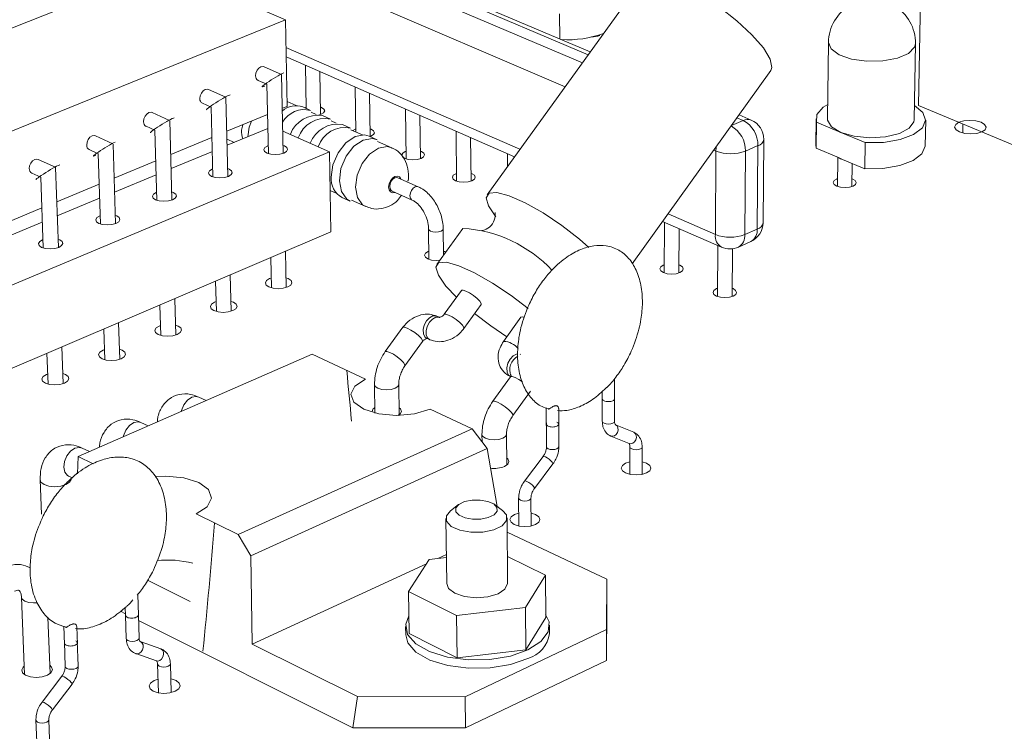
# Model space of a CAD drawing. Header units: millimetres. Extents: x 283 to 424, y 149 to 370.
# Tile 6 of 8: x 330 to 350, y 339 to 354. Entities that reach past the tile are written whole.
import ezdxf

# ---------------------------------------------------------------- set-up
doc = ezdxf.new("R2010")
doc.units = ezdxf.units.MM
doc.header["$LTSCALE"] = 2

msp = doc.modelspace()

# ---------------------------------------------------------------- linework, layer by layer
at = {"color": 8, "linetype": 'Continuous', "lineweight": 15}
for p, q in [((341.793, 352.916), (335.934, 355.403)), ((335.674, 355.299), (341.671, 352.748)), ((341.313, 352.252), (335.377, 354.795)), ((335.512, 353.07), (340.372, 350.95)), ((335.516, 352.876), (335.55, 352.856)), ((344.766, 351.446), (345.01, 351.551)), ((345.01, 351.551), (344.881, 351.606)), ((344.442, 350.912), (344.398, 350.931)), ((343.449, 349.607), (344.433, 349.178))]:
    msp.add_line(p, q, dxfattribs=at)
at = {"color": 7, "linetype": 'Continuous', "lineweight": 15}
for p, q in [((341.835, 352.975), (336.102, 355.406)), ((332.989, 354.73), (315.821, 347.914)), ((332.989, 354.73), (335.5, 353.642)), ((342.941, 354.506), (339.69, 350.004)), ((348.702, 354.552), (348.654, 351.859)), ((341.198, 353.765), (341.2, 353.244)), ((335.5, 353.642), (318.3, 346.653)), ((335.5, 353.642), (335.537, 351.843)), ((342.014, 353.308), (342.014, 353.325)), ((346.783, 353.169), (346.764, 351.585)), ((348.562, 351.562), (348.59, 353.146)), ((335.516, 352.873), (335.55, 352.856)), ((335.55, 352.856), (340.262, 350.796)), ((335.418, 352.508), (335.056, 352.667)), ((335.915, 352.697), (335.932, 351.801)), ((335.456, 350.865), (335.422, 352.502)), ((336.23, 351.673), (336.213, 352.567)), ((342.704, 348.568), (345.586, 352.589)), ((334.932, 352.383), (335.116, 352.302)), ((335.116, 352.306), (335.148, 350.859)), ((336.949, 352.245), (336.964, 351.312)), ((334.262, 352.033), (333.901, 352.193)), ((337.262, 351.217), (337.248, 352.114)), ((333.775, 351.908), (333.96, 351.826)), ((334.306, 350.383), (334.266, 352.027)), ((335.537, 351.843), (335.437, 351.802)), ((335.725, 351.859), (335.535, 351.943)), ((336.025, 351.76), (335.86, 351.833)), ((348.654, 351.859), (350.815, 350.96)), ((333.094, 351.552), (332.733, 351.714)), ((333.959, 351.83), (333.996, 350.377)), ((335.13, 351.675), (334.283, 351.324)), ((336.138, 351.677), (336.034, 351.723)), ((336.191, 351.662), (336.242, 351.678)), ((336.439, 351.577), (336.273, 351.65)), ((337.993, 351.788), (338.007, 350.752)), ((338.305, 350.755), (338.293, 351.657)), ((345.176, 351.559), (344.924, 351.665)), ((332.606, 351.428), (332.791, 351.345)), ((333.144, 349.897), (333.099, 351.546)), ((336.553, 351.493), (336.448, 351.54)), ((336.855, 351.393), (336.688, 351.467)), ((346.524, 351.587), (346.518, 351.045)), ((346.529, 350.972), (346.535, 351.515)), ((346.535, 351.515), (347.04, 351.302)), ((348.792, 351.015), (348.802, 351.558)), ((349.571, 351.292), (349.575, 351.476)), ((331.914, 351.067), (331.554, 351.23)), ((332.791, 351.349), (332.832, 349.889)), ((335.136, 351.385), (334.291, 351.033)), ((335.447, 351.33), (336.414, 350.9)), ((337.105, 351.25), (336.863, 351.357)), ((337.407, 351.15), (337.24, 351.224)), ((337.262, 351.217), (337.276, 351.222)), ((339.048, 351.327), (339.058, 350.287)), ((347.04, 351.302), (347.547, 351.089)), ((349.964, 351.311), (349.964, 351.314)), ((331.97, 349.405), (331.919, 351.06)), ((333.975, 351.196), (333.118, 350.841)), ((334.287, 351.162), (334.437, 351.094)), ((337.709, 350.983), (337.416, 351.113)), ((339.357, 350.29), (339.349, 351.195)), ((345.317, 351.026), (345.057, 350.912)), ((345.303, 349.293), (345.317, 351.026)), ((345.426, 349.424), (345.44, 351.155)), ((346.529, 350.972), (346.518, 351.045)), ((347.547, 351.089), (347.539, 350.544)), ((336.414, 350.9), (326.597, 346.774)), ((331.425, 350.943), (331.61, 350.859)), ((331.609, 350.864), (331.657, 349.397)), ((333.983, 350.905), (333.126, 350.549)), ((336.414, 350.9), (336.445, 349.232)), ((340.113, 350.861), (340.115, 350.593)), ((344.433, 349.178), (344.442, 350.912)), ((345.057, 350.912), (345.045, 349.178)), ((346.529, 350.972), (346.99, 350.777)), ((330.722, 350.576), (330.362, 350.741)), ((332.809, 350.713), (331.941, 350.353)), ((346.978, 350.782), (346.97, 350.18)), ((346.99, 350.777), (347.075, 350.741)), ((347.075, 350.741), (347.539, 350.544)), ((347.27, 350.176), (347.276, 350.655)), ((330.231, 350.453), (330.416, 350.368)), ((330.784, 348.909), (330.726, 350.57)), ((332.817, 350.421), (331.95, 350.06)), ((330.416, 350.373), (330.469, 348.899)), ((331.63, 350.224), (330.751, 349.86)), ((338.259, 350.173), (337.838, 350.36)), ((336.429, 350.091), (336.567, 350.029)), ((337.715, 350.081), (338.136, 349.894)), ((331.64, 349.931), (330.761, 349.566)), ((336.676, 349.947), (336.843, 349.872)), ((336.876, 349.89), (337.169, 349.759)), ((338.134, 349.895), (338.136, 349.894)), ((330.439, 349.731), (329.549, 349.362)), ((330.45, 349.437), (329.56, 349.067)), ((343.337, 349.451), (344.563, 348.916)), ((343.373, 349.436), (343.37, 348.38)), ((336.445, 349.232), (326.773, 345.094)), ((338.475, 349.293), (338.482, 348.662)), ((339.186, 349.306), (338.646, 348.558)), ((338.786, 348.752), (338.78, 349.297)), ((343.675, 348.38), (343.678, 349.302)), ((345.045, 349.178), (345.303, 349.293)), ((344.911, 348.917), (345.17, 349.032)), ((335.515, 348.076), (335.499, 348.827)), ((344.482, 348.951), (344.476, 347.892)), ((344.782, 347.89), (344.789, 348.883)), ((335.195, 348.697), (335.209, 348.07)), ((334.051, 348.208), (334.067, 347.577)), ((334.374, 347.584), (334.356, 348.338)), ((339.157, 348.018), (338.798, 347.52)), ((339.053, 347.874), (338.836, 348.108)), ((333.222, 347.087), (333.201, 347.844)), ((332.895, 347.713), (332.913, 347.079)), ((339.207, 347.223), (339.566, 347.722)), ((332.059, 346.585), (332.035, 347.345)), ((338.698, 347.457), (338.647, 347.48)), ((340.393, 347.458), (340.032, 346.957)), ((331.727, 347.214), (331.748, 346.576)), ((337.94, 347.249), (337.575, 346.744)), ((337.984, 346.448), (338.349, 346.953)), ((338.438, 347.021), (338.434, 347.022)), ((338.438, 347.021), (338.499, 346.992)), ((330.883, 346.078), (330.856, 346.841)), ((330.547, 346.709), (330.57, 346.068)), ((336.056, 346.688), (331.197, 344.563)), ((337.163, 346.172), (336.056, 346.688)), ((340.38, 346.689), (340.385, 346.687)), ((340.177, 346.222), (339.811, 345.711)), ((340.174, 346.224), (340.136, 346.254)), ((342.338, 345.757), (342.338, 346.18)), ((337.352, 346.061), (337.361, 345.466)), ((337.864, 345.431), (337.856, 346.068)), ((340.225, 345.413), (340.591, 345.924)), ((342.082, 345.917), (342.082, 345.757)), ((333.853, 345.725), (333.7, 345.797)), ((342.082, 345.769), (342.083, 345.296)), ((342.338, 345.296), (342.338, 345.769)), ((339.383, 345.136), (338.506, 345.545)), ((340.919, 345.574), (340.921, 345.206)), ((341.179, 345.207), (341.178, 345.564)), ((332.65, 345.198), (332.498, 345.271)), ((334.518, 342.942), (339.383, 345.136)), ((339.383, 345.136), (339.689, 344.728)), ((340.922, 345.263), (340.924, 344.765)), ((341.18, 344.767), (341.178, 345.264)), ((342.736, 345.067), (342.357, 345.224)), ((339.584, 345.024), (339.585, 344.867)), ((340.097, 344.384), (340.093, 345.027)), ((342.26, 344.988), (342.257, 344.99)), ((342.26, 344.988), (342.64, 344.832)), ((331.429, 344.664), (331.279, 344.737)), ((339.689, 344.728), (334.779, 342.501)), ((339.689, 344.728), (339.901, 343.522)), ((342.658, 344.761), (342.658, 344.192)), ((342.911, 344.192), (342.912, 344.761)), ((331.197, 344.563), (331.178, 344.201)), ((331.197, 344.563), (331.51, 344.41)), ((340.852, 344.563), (340.468, 344.053)), ((340.673, 343.899), (341.057, 344.409)), ((330.404, 344.075), (330.43, 343.362)), ((330.984, 344.161), (330.996, 344.156)), ((330.996, 344.156), (331.074, 344.118)), ((340.345, 343.695), (340.349, 343.12)), ((340.605, 343.121), (340.602, 343.697)), ((339.098, 343.563), (338.929, 343.433)), ((340.009, 343.442), (339.838, 343.569)), ((333.643, 343.37), (334.518, 342.942)), ((338.835, 343.275), (338.851, 341.92)), ((340.116, 341.931), (340.106, 343.287)), ((334.779, 342.501), (334.518, 342.942)), ((342.176, 342.01), (340.108, 342.993)), ((334.779, 342.501), (334.808, 340.662)), ((338.488, 342.422), (338.845, 342.464)), ((338.665, 342.443), (338.844, 342.525)), ((340.112, 342.485), (340.903, 342.094)), ((334.808, 340.662), (338.432, 342.335)), ((338.059, 341.759), (338.488, 342.422)), ((340.903, 342.094), (340.488, 341.427)), ((340.908, 341.217), (340.903, 342.094)), ((332.638, 341.991), (333.521, 341.552)), ((342.169, 340.965), (342.176, 342.01)), ((342.176, 342.01), (342.177, 341.426)), ((330.018, 341.635), (330.079, 340.031)), ((330.019, 341.632), (330.018, 341.635)), ((332.446, 341.263), (332.433, 341.694)), ((339.058, 341.258), (338.059, 341.759)), ((338.071, 340.881), (338.059, 341.759)), ((332.173, 341.424), (332.178, 341.255)), ((340.488, 341.427), (339.058, 341.258)), ((340.493, 340.546), (340.488, 341.427)), ((342.177, 341.426), (342.17, 340.325)), ((330.61, 340.05), (330.568, 341.225)), ((332.072, 341.346), (332.177, 341.294)), ((332.178, 341.267), (332.193, 340.779)), ((332.46, 340.787), (332.445, 341.275)), ((339.067, 340.376), (339.058, 341.258)), ((340.908, 341.217), (340.493, 340.546)), ((330.896, 341.033), (330.91, 340.654)), ((331.18, 340.663), (331.167, 341.022)), ((332.449, 341.157), (336.899, 338.925)), ((337.997, 341.029), (338, 340.854)), ((340.986, 340.881), (340.985, 341.056)), ((339.067, 340.376), (338.071, 340.881)), ((339.238, 339.57), (342.169, 340.965)), ((342.17, 340.325), (342.169, 340.965)), ((330.908, 340.713), (330.926, 340.2)), ((331.195, 340.209), (331.177, 340.722)), ((332.91, 340.565), (332.485, 340.716)), ((334.808, 340.662), (336.998, 339.571)), ((332.396, 340.465), (332.822, 340.315)), ((332.402, 340.463), (332.396, 340.465)), ((340.493, 340.546), (339.067, 340.376)), ((332.846, 340.244), (332.864, 339.65)), ((333.128, 339.657), (333.111, 340.252)), ((339.245, 338.924), (342.17, 340.325)), ((330.854, 339.994), (330.445, 339.457)), ((330.659, 339.294), (331.068, 339.831)), ((336.899, 338.925), (336.998, 339.571)), ((336.998, 339.571), (339.238, 339.57)), ((339.238, 339.57), (339.245, 338.924)), ((330.318, 339.079), (330.341, 338.478)), ((330.609, 338.487), (330.587, 339.089)), ((339.245, 338.924), (336.899, 338.925))]:
    msp.add_line(p, q, dxfattribs=at)
at = {"color": 7, "linetype": 'Continuous', "lineweight": 15, "flags": 128}
for points in [[(342.941, 354.506), (342.984, 354.544), (343.155, 354.569), (343.418, 354.511), (343.75, 354.373), (344.125, 354.168), (344.511, 353.911), (344.877, 353.624), (345.192, 353.331), (345.43, 353.057), (345.573, 352.823), (345.609, 352.648), (345.586, 352.589)], [(335.056, 352.667), (335.035, 352.673), (334.991, 352.666), (334.948, 352.637), (334.912, 352.592), (334.888, 352.536), (334.881, 352.478)], [(333.901, 352.193), (333.879, 352.199), (333.834, 352.192), (333.791, 352.163), (333.755, 352.117), (333.731, 352.061), (333.724, 352.004)], [(346.535, 351.515), (346.544, 351.676), (346.673, 351.825), (346.767, 351.884)], [(348.567, 351.861), (348.571, 351.859), (348.745, 351.715), (348.801, 351.556), (348.735, 351.398), (348.551, 351.259), (348.271, 351.154), (347.923, 351.095), (347.547, 351.089)], [(332.733, 351.714), (332.71, 351.72), (332.666, 351.713), (332.622, 351.684), (332.585, 351.638), (332.561, 351.582), (332.554, 351.524)], [(335.932, 351.825), (335.92, 351.82), (335.904, 351.813)], [(336.242, 351.678), (336.295, 351.711), (336.316, 351.749), (336.3, 351.788), (336.252, 351.82), (336.227, 351.83)], [(347.04, 351.302), (346.847, 351.42), (346.765, 351.558), (346.764, 351.585)], [(348.562, 351.562), (348.556, 351.523), (348.46, 351.388), (348.255, 351.278), (347.969, 351.209), (347.642, 351.189), (347.317, 351.222), (347.04, 351.302)], [(349.968, 351.313), (350.036, 351.358), (350.056, 351.412), (350.027, 351.465), (349.953, 351.511), (349.845, 351.541), (349.719, 351.552), (349.596, 351.541), (349.492, 351.511), (349.425, 351.465), (349.404, 351.412), (349.433, 351.358), (349.507, 351.313), (349.615, 351.282), (349.741, 351.272), (349.865, 351.282), (349.968, 351.313)], [(331.554, 351.23), (331.53, 351.237), (331.485, 351.229), (331.44, 351.2), (331.404, 351.154), (331.38, 351.097), (331.373, 351.039)], [(337.24, 351.224), (337.144, 351.248), (336.95, 351.215), (336.757, 351.086), (336.594, 350.879), (336.488, 350.628), (336.454, 350.37)], [(336.963, 351.371), (336.95, 351.366), (336.904, 351.339)], [(337.276, 351.222), (337.329, 351.255), (337.349, 351.294), (337.333, 351.333), (337.284, 351.366), (337.26, 351.375)], [(335.144, 351.026), (335.132, 351.021), (335.076, 350.986), (335.054, 350.945), (335.069, 350.905), (335.12, 350.87), (335.198, 350.847), (335.292, 350.839), (335.387, 350.847), (335.469, 350.87), (335.469, 350.87)], [(335.469, 350.87), (335.525, 350.905), (335.547, 350.945), (335.532, 350.986), (335.481, 351.021), (335.453, 351.031)], [(336.843, 349.872), (336.777, 349.913), (336.663, 350.07), (336.621, 350.295), (336.655, 350.554), (336.762, 350.805), (336.924, 351.012), (337.117, 351.141), (337.311, 351.175), (337.407, 351.15)], [(348.792, 351.015), (348.792, 351.013), (348.725, 350.855), (348.542, 350.715), (348.262, 350.61), (347.915, 350.551), (347.539, 350.544)], [(338.005, 350.912), (337.99, 350.906), (337.937, 350.873), (337.917, 350.834), (337.934, 350.794), (337.983, 350.761), (338.059, 350.739), (338.15, 350.731), (338.241, 350.739), (338.319, 350.761)], [(338.319, 350.761), (338.372, 350.794), (338.392, 350.834), (338.376, 350.873), (338.326, 350.906), (338.303, 350.915)], [(330.362, 350.741), (330.337, 350.748), (330.292, 350.74), (330.247, 350.711), (330.21, 350.664), (330.186, 350.607), (330.179, 350.549)], [(333.992, 350.545), (333.981, 350.54), (333.924, 350.505), (333.901, 350.464), (333.916, 350.423), (333.967, 350.388), (334.045, 350.365), (334.14, 350.356), (334.235, 350.365), (334.318, 350.388), (334.318, 350.388)], [(334.318, 350.388), (334.375, 350.423), (334.397, 350.464), (334.382, 350.505), (334.331, 350.54), (334.302, 350.551)], [(339.057, 350.449), (339.041, 350.442), (338.988, 350.409), (338.969, 350.369), (338.985, 350.329), (339.036, 350.296), (339.112, 350.273), (339.203, 350.265), (339.295, 350.273), (339.373, 350.296)], [(339.373, 350.296), (339.426, 350.329), (339.446, 350.369), (339.429, 350.409), (339.378, 350.442), (339.356, 350.451)], [(337.838, 350.36), (337.817, 350.365), (337.775, 350.358), (337.733, 350.33), (337.698, 350.285), (337.674, 350.23), (337.667, 350.174), (337.676, 350.125), (337.7, 350.091), (337.715, 350.081)], [(346.973, 350.342), (346.949, 350.332), (346.899, 350.299), (346.882, 350.259), (346.902, 350.219), (346.956, 350.185), (347.034, 350.163), (347.126, 350.155), (347.217, 350.163), (347.294, 350.185)], [(347.294, 350.185), (347.344, 350.219), (347.36, 350.259), (347.34, 350.299), (347.286, 350.332), (347.272, 350.338)], [(332.828, 350.059), (332.818, 350.055), (332.76, 350.02), (332.737, 349.978), (332.751, 349.936), (332.802, 349.901), (332.88, 349.877), (332.975, 349.869), (333.071, 349.877), (333.155, 349.901), (333.155, 349.901)], [(333.155, 349.901), (333.212, 349.936), (333.235, 349.978), (333.221, 350.02), (333.17, 350.055), (333.14, 350.067)], [(339.874, 349.547), (339.719, 349.773), (339.67, 349.941), (339.73, 350.037), (339.894, 350.051), (340.152, 349.984), (340.481, 349.838), (340.855, 349.627), (341.243, 349.368), (341.612, 349.082), (341.807, 348.912)], [(331.651, 349.568), (331.643, 349.565), (331.584, 349.529), (331.56, 349.487), (331.574, 349.445), (331.625, 349.409), (331.703, 349.385), (331.798, 349.377), (331.895, 349.385), (331.979, 349.409), (331.979, 349.409)], [(331.979, 349.409), (332.038, 349.445), (332.062, 349.487), (332.047, 349.529), (331.997, 349.565), (331.965, 349.577)], [(330.463, 349.072), (330.455, 349.069), (330.396, 349.033), (330.371, 348.991), (330.385, 348.948), (330.435, 348.912), (330.514, 348.888), (330.61, 348.879), (330.707, 348.888), (330.792, 348.912), (330.792, 348.912)], [(330.792, 348.912), (330.851, 348.948), (330.875, 348.991), (330.861, 349.033), (330.811, 349.069), (330.778, 349.082)], [(338.48, 348.829), (338.465, 348.823), (338.411, 348.788), (338.391, 348.747), (338.408, 348.706), (338.459, 348.671), (338.537, 348.648), (338.629, 348.64), (338.709, 348.645)], [(338.829, 348.812), (338.808, 348.823), (338.785, 348.832)], [(338.836, 348.108), (338.679, 348.332), (338.627, 348.497), (338.684, 348.589), (338.847, 348.601), (339.103, 348.53), (339.431, 348.382), (339.805, 348.169), (340.193, 347.909), (340.542, 347.64)], [(343.371, 348.548), (343.35, 348.54), (343.298, 348.505), (343.28, 348.464), (343.299, 348.423), (343.352, 348.388), (343.431, 348.364), (343.524, 348.356), (343.617, 348.364), (343.696, 348.388), (343.696, 348.388)], [(343.696, 348.388), (343.748, 348.423), (343.766, 348.464), (343.747, 348.505), (343.694, 348.54), (343.676, 348.548)], [(335.204, 348.273), (335.172, 348.261), (335.109, 348.222), (335.084, 348.175), (335.102, 348.128), (335.158, 348.088), (335.246, 348.062), (335.35, 348.052), (335.457, 348.062), (335.548, 348.088)], [(335.548, 348.088), (335.61, 348.128), (335.635, 348.175), (335.617, 348.222), (335.56, 348.261), (335.511, 348.279)], [(339.566, 347.722), (339.566, 347.745), (339.538, 347.79), (339.482, 347.848), (339.408, 347.908), (339.327, 347.963), (339.251, 348.004), (339.193, 348.024), (339.16, 348.021), (339.157, 348.018)], [(344.477, 348.061), (344.455, 348.053), (344.403, 348.017), (344.385, 347.976), (344.404, 347.934), (344.458, 347.899), (344.538, 347.875), (344.632, 347.867), (344.725, 347.875), (344.804, 347.899), (344.804, 347.899)], [(344.804, 347.899), (344.856, 347.934), (344.874, 347.976), (344.854, 348.017), (344.801, 348.053), (344.783, 348.06)], [(334.062, 347.783), (334.03, 347.771), (333.967, 347.731), (333.942, 347.684), (333.958, 347.636), (334.015, 347.596), (334.102, 347.569), (334.207, 347.56), (334.314, 347.569), (334.406, 347.596)], [(334.406, 347.596), (334.47, 347.636), (334.495, 347.684), (334.478, 347.731), (334.421, 347.771), (334.37, 347.789)], [(340.101, 347.052), (339.768, 347.278), (339.432, 347.535)], [(340.393, 347.458), (340.396, 347.461), (340.43, 347.464), (340.463, 347.454)], [(332.907, 347.287), (332.877, 347.275), (332.813, 347.235), (332.787, 347.187), (332.803, 347.139), (332.86, 347.099), (332.947, 347.072), (333.053, 347.062), (333.16, 347.072), (333.253, 347.099)], [(333.253, 347.099), (333.317, 347.139), (333.343, 347.187), (333.326, 347.235), (333.27, 347.275), (333.217, 347.295)], [(331.741, 346.786), (331.712, 346.775), (331.647, 346.734), (331.62, 346.686), (331.636, 346.637), (331.692, 346.596), (331.78, 346.569), (331.886, 346.559), (331.994, 346.569), (332.088, 346.596)], [(332.088, 346.596), (332.153, 346.637), (332.179, 346.686), (332.163, 346.734), (332.107, 346.775), (332.052, 346.795)], [(330.563, 346.28), (330.535, 346.269), (330.469, 346.228), (330.442, 346.179), (330.457, 346.13), (330.513, 346.089), (330.601, 346.061), (330.707, 346.051), (330.816, 346.061), (330.911, 346.089)], [(330.911, 346.089), (330.976, 346.13), (331.004, 346.179), (330.988, 346.228), (330.932, 346.269), (330.875, 346.29)], [(338.506, 345.545), (338.185, 345.449), (337.81, 345.415), (337.438, 345.449), (337.127, 345.546), (336.924, 345.691), (336.86, 345.86), (336.944, 346.029), (337.163, 346.172)], [(337.845, 345.418), (337.884, 345.448), (337.909, 345.501), (337.889, 345.554), (337.862, 345.577)], [(340.051, 344.357), (340.119, 344.403), (340.143, 344.457), (340.121, 344.512), (340.096, 344.534)], [(342.658, 344.451), (342.567, 344.422), (342.501, 344.376), (342.477, 344.321), (342.501, 344.267), (342.567, 344.221), (342.667, 344.19), (342.785, 344.179), (342.902, 344.19), (343.002, 344.221), (343.002, 344.221)], [(343.002, 344.221), (343.069, 344.267), (343.092, 344.321), (343.068, 344.376), (343.001, 344.422), (342.911, 344.45)], [(333.643, 343.37), (333.872, 343.52), (333.963, 343.697), (333.903, 343.874), (333.702, 344.023), (333.39, 344.123), (333.015, 344.158), (332.793, 344.147)], [(339.223, 343.625), (339.104, 343.567), (339.041, 343.494), (339.043, 343.414), (339.11, 343.342), (339.232, 343.288), (339.39, 343.259), (339.56, 343.262), (339.716, 343.294), (339.834, 343.352), (339.897, 343.426), (339.894, 343.505), (339.827, 343.577), (339.705, 343.631), (339.548, 343.659), (339.378, 343.657), (339.223, 343.625)], [(340.009, 343.442), (340.091, 343.348), (340.095, 343.232), (340.004, 343.124), (339.832, 343.04), (339.604, 342.992), (339.355, 342.989), (339.124, 343.03), (338.947, 343.11), (338.849, 343.216), (338.846, 343.332), (338.929, 343.433)], [(340.347, 343.384), (340.259, 343.355), (340.191, 343.308), (340.166, 343.253), (340.188, 343.197), (340.254, 343.15), (340.354, 343.118), (340.473, 343.107), (340.592, 343.118), (340.694, 343.15), (340.694, 343.15)], [(340.694, 343.15), (340.762, 343.197), (340.787, 343.253), (340.764, 343.308), (340.698, 343.355), (340.603, 343.385)], [(340.116, 341.931), (340.115, 341.922), (340.06, 341.807), (339.917, 341.711), (339.707, 341.648), (339.463, 341.627), (339.222, 341.652), (339.021, 341.719), (338.891, 341.817), (338.851, 341.92)], [(338.066, 341.248), (338, 341.076), (338.04, 340.864), (338.21, 340.668), (338.496, 340.506), (338.871, 340.391), (339.302, 340.335), (339.75, 340.343), (340.175, 340.415), (340.538, 340.542)], [(340.538, 340.542), (340.807, 340.715), (340.957, 340.916), (340.977, 341.129), (340.907, 341.282)], [(338, 340.854), (338.043, 340.689), (338.213, 340.493), (338.498, 340.33), (338.873, 340.215), (339.304, 340.16), (339.752, 340.168), (340.176, 340.239), (340.539, 340.367)], [(330.073, 340.203), (330.053, 340.186), (330.022, 340.127), (330.039, 340.068), (330.102, 340.018), (330.202, 339.984), (330.324, 339.972), (330.448, 339.984), (330.555, 340.018)], [(330.555, 340.018), (330.63, 340.068), (330.662, 340.127), (330.644, 340.186), (330.604, 340.222)], [(332.855, 339.932), (332.775, 339.904), (332.701, 339.854), (332.671, 339.795), (332.69, 339.735), (332.755, 339.685), (332.856, 339.651), (332.978, 339.639), (333.102, 339.651), (333.209, 339.685), (333.209, 339.685)], [(333.209, 339.685), (333.283, 339.735), (333.313, 339.795), (333.294, 339.854), (333.229, 339.904), (333.128, 339.938), (333.12, 339.939)]]:
    msp.add_lwpolyline(points, dxfattribs=at)
at = {"color": 8, "linetype": 'Continuous', "lineweight": 15, "flags": 128}
for points in [[(348.59, 353.146), (348.571, 353.072), (348.445, 352.944), (348.216, 352.844), (347.915, 352.787), (347.582, 352.781), (347.264, 352.826), (347.003, 352.916), (346.836, 353.038), (346.783, 353.169)], [(334.793, 351.535), (334.749, 351.41), (334.718, 351.211)], [(337.708, 350.983), (337.617, 351.007), (337.432, 350.975), (337.247, 350.85), (337.092, 350.653), (336.99, 350.412), (336.956, 350.165), (336.997, 349.949), (337.105, 349.798), (337.169, 349.759)], [(344.451, 351.006), (344.449, 350.991), (344.442, 350.912)], [(337.898, 350.333), (337.897, 350.336), (337.868, 350.377), (337.825, 350.394), (337.774, 350.386), (337.724, 350.352), (337.682, 350.298), (337.654, 350.232), (337.645, 350.165), (337.656, 350.106), (337.685, 350.064), (337.728, 350.047), (337.775, 350.055)], [(338.259, 350.173), (338.238, 350.178), (338.196, 350.171), (338.154, 350.142), (338.119, 350.097), (338.096, 350.042), (338.088, 349.986), (338.097, 349.937), (338.121, 349.903), (338.134, 349.895)], [(338.78, 349.297), (338.78, 349.295), (338.767, 349.269), (338.733, 349.248), (338.683, 349.233), (338.624, 349.228), (338.566, 349.233), (338.517, 349.248), (338.485, 349.269), (338.475, 349.293)], [(338.434, 347.022), (338.399, 347.051), (338.367, 347.117), (338.362, 347.203), (338.385, 347.297), (338.431, 347.383), (338.495, 347.449), (338.566, 347.485), (338.633, 347.485), (338.647, 347.48)], [(338.499, 346.992), (338.46, 347.023), (338.428, 347.089), (338.423, 347.175), (338.446, 347.269), (338.493, 347.355), (338.556, 347.421), (338.627, 347.457), (338.694, 347.457), (338.707, 347.452)], [(339.178, 347.291), (339.123, 347.348), (339.048, 347.409), (338.967, 347.464), (338.892, 347.505), (338.833, 347.525), (338.8, 347.522), (338.798, 347.52)], [(338.319, 347.021), (338.263, 347.078), (338.189, 347.138), (338.108, 347.193), (338.033, 347.234), (337.974, 347.254), (337.942, 347.251), (337.94, 347.249)], [(339.207, 347.223), (339.207, 347.247), (339.178, 347.291)], [(338.349, 346.953), (338.348, 346.976), (338.319, 347.021)], [(337.954, 346.516), (337.898, 346.572), (337.824, 346.633), (337.743, 346.688), (337.668, 346.729), (337.61, 346.749), (337.577, 346.747), (337.575, 346.744)], [(337.984, 346.448), (337.984, 346.471), (337.954, 346.516)], [(340.136, 346.254), (340.104, 346.32), (340.1, 346.407), (340.123, 346.501), (340.17, 346.588), (340.234, 346.655), (340.304, 346.692), (340.325, 346.696)], [(340.177, 346.222), (340.18, 346.225), (340.214, 346.227), (340.274, 346.206), (340.351, 346.164), (340.427, 346.113)], [(337.778, 345.984), (337.695, 345.959), (337.598, 345.95), (337.502, 345.959), (337.421, 345.984), (337.368, 346.021), (337.352, 346.061)], [(337.856, 346.068), (337.856, 346.065), (337.834, 346.021), (337.778, 345.984)], [(333.336, 345.499), (333.342, 345.522), (333.391, 345.637), (333.466, 345.732), (333.555, 345.794), (333.646, 345.811), (333.7, 345.797)], [(339.81, 345.711), (339.813, 345.714), (339.847, 345.716), (339.907, 345.695), (339.983, 345.653), (340.065, 345.598), (340.14, 345.537), (340.196, 345.48), (340.224, 345.435), (340.224, 345.413)], [(342.12, 345.254), (342.093, 345.273), (342.083, 345.296)], [(342.338, 345.296), (342.338, 345.296), (342.328, 345.273), (342.301, 345.254), (342.259, 345.242), (342.21, 345.237), (342.162, 345.242), (342.12, 345.254)], [(332.13, 344.971), (332.136, 344.995), (332.184, 345.11), (332.26, 345.206), (332.351, 345.268), (332.442, 345.286), (332.498, 345.271)], [(342.357, 345.224), (342.36, 345.223), (342.39, 345.198), (342.408, 345.159), (342.411, 345.113), (342.398, 345.065), (342.372, 345.023), (342.336, 344.994), (342.295, 344.983), (342.26, 344.988)], [(339.584, 345.024), (339.602, 344.981), (339.656, 344.943), (339.738, 344.918), (339.835, 344.909), (339.933, 344.918), (340.016, 344.943), (340.072, 344.981), (340.093, 345.026), (340.093, 345.028)], [(342.736, 345.067), (342.739, 345.066), (342.77, 345.041), (342.788, 345.003), (342.791, 344.956), (342.778, 344.908), (342.751, 344.867), (342.715, 344.838), (342.675, 344.826), (342.64, 344.832)], [(331.279, 344.737), (331.221, 344.752), (331.128, 344.734), (331.036, 344.672), (330.96, 344.575), (330.911, 344.459), (330.897, 344.341), (330.919, 344.239), (330.974, 344.169), (330.996, 344.156)], [(340.924, 344.765), (340.933, 344.743), (340.961, 344.724), (341.002, 344.711), (341.051, 344.707), (341.1, 344.711), (341.142, 344.724), (341.17, 344.743), (341.18, 344.766), (341.18, 344.767)], [(342.695, 344.72), (342.668, 344.739), (342.658, 344.761)], [(342.912, 344.761), (342.902, 344.739), (342.875, 344.72), (342.833, 344.707), (342.785, 344.703), (342.736, 344.707), (342.695, 344.72)], [(340.852, 344.563), (340.854, 344.565), (340.872, 344.566), (340.902, 344.556), (340.941, 344.534), (340.981, 344.505), (341.018, 344.474), (341.045, 344.444), (341.058, 344.42), (341.057, 344.409)], [(330.404, 344.075), (330.422, 344.028), (330.486, 343.98), (330.587, 343.947), (330.709, 343.936), (330.833, 343.947), (330.942, 343.98)], [(330.942, 343.98), (331.017, 344.028), (331.049, 344.085), (331.049, 344.096)], [(340.468, 344.053), (340.47, 344.055), (340.488, 344.056), (340.518, 344.046), (340.557, 344.024), (340.597, 343.995), (340.634, 343.964), (340.661, 343.934), (340.674, 343.911), (340.673, 343.899)], [(340.345, 343.695), (340.354, 343.673), (340.382, 343.654), (340.423, 343.641), (340.472, 343.636), (340.521, 343.641), (340.563, 343.654), (340.591, 343.673), (340.602, 343.696), (340.602, 343.697)], [(330.347, 341.523), (330.27, 341.518), (330.169, 341.528), (330.086, 341.555), (330.033, 341.596), (330.019, 341.632)], [(332.46, 340.787), (332.46, 340.783), (332.448, 340.759), (332.417, 340.738), (332.372, 340.724), (332.321, 340.719), (332.27, 340.724), (332.228, 340.738)], [(332.228, 340.738), (332.201, 340.759), (332.193, 340.779)], [(332.486, 340.716), (332.494, 340.712), (332.524, 340.686), (332.542, 340.645), (332.544, 340.595), (332.531, 340.545), (332.503, 340.502), (332.467, 340.473), (332.426, 340.461), (332.402, 340.463)], [(332.91, 340.565), (332.919, 340.561), (332.949, 340.535), (332.967, 340.494), (332.969, 340.445), (332.955, 340.395), (332.928, 340.352), (332.892, 340.322), (332.851, 340.31), (332.822, 340.315)], [(330.926, 340.2), (330.934, 340.18), (330.961, 340.159), (331.003, 340.145), (331.053, 340.14), (331.105, 340.145), (331.15, 340.159), (331.182, 340.18), (331.194, 340.204), (331.195, 340.209)], [(332.881, 340.203), (332.854, 340.224), (332.846, 340.244)], [(333.111, 340.252), (333.111, 340.248), (333.099, 340.224), (333.068, 340.203), (333.024, 340.189), (332.973, 340.184), (332.923, 340.189), (332.881, 340.203)], [(330.854, 339.994), (330.855, 339.995), (330.871, 339.995), (330.901, 339.983), (330.94, 339.96), (330.982, 339.93), (331.021, 339.897), (331.051, 339.867), (331.067, 339.843), (331.068, 339.831)], [(330.445, 339.457), (330.446, 339.458), (330.462, 339.458), (330.491, 339.446), (330.53, 339.423), (330.572, 339.393), (330.611, 339.36), (330.641, 339.33), (330.658, 339.306), (330.659, 339.294)], [(330.318, 339.079), (330.326, 339.059), (330.352, 339.038), (330.394, 339.024), (330.445, 339.019), (330.497, 339.024), (330.542, 339.038), (330.574, 339.059), (330.587, 339.084), (330.587, 339.089)]]:
    msp.add_lwpolyline(points, dxfattribs=at)
at = {"color": 7, "linetype": 'Continuous', "lineweight": 15}
for centre, radius, start, end in [((347.686, 353.163), 0.903, 358.9551, 179.6051), ((341.362, 355.402), 2.175, 266.6048, 290.0405), ((341.871, 353.752), 0.465, 268.3574, 290.1909), ((334.979, 352.469), 0.098, 174.5988, 241.8936), ((333.822, 351.995), 0.0985, 174.9279, 241.8591), ((335.72, 351.436), 0.42, 70.459, 132.0516), ((335.894, 351.258), 0.518, 75.3646, 150.6089), ((336.175, 351.047), 0.611, 80.7297, 159.4471), ((332.653, 351.515), 0.0991, 175.2609, 241.817), ((336.325, 351.001), 0.588, 78.8011, 161.4341), ((336.591, 350.862), 0.613, 80.8421, 159.4808), ((344.729, 351.034), 0.588, 359.183, 61.5088), ((345.006, 351.159), 0.434, 359.4627, 66.9639), ((336.741, 350.816), 0.588, 78.9021, 161.4795), ((331.472, 351.031), 0.0997, 175.5977, 241.7672), ((344.75, 351.722), 0.866, 249.2156, 290.7863), ((347.093, 350.9), 0.161, 230.3531, 263.6864), ((330.279, 350.542), 0.1, 175.9383, 241.7094), ((336.883, 350.326), 0.431, 174.0851, 241.448), ((344.993, 349.428), 0.433, 294.0803, 359.542), ((339.025, 346.56), 2.751, 42.8609, 86.6397), ((344.739, 349.968), 0.847, 248.8449, 291.157), ((344.735, 349.31), 0.431, 246.3859, 294.0537), ((337.401, 345.489), 0.0991, 115.1326, 175.7078), ((339.833, 344.902), 0.587, 262.9386, 291.8292), ((333.058, 340.458), 1.954, 74.6697, 96.5884), ((340.365, 340.97), 0.628, 286.1003, 351.8845)]:
    msp.add_arc(centre, radius, start, end, dxfattribs=at)
at = {"color": 8, "linetype": 'Continuous', "lineweight": 15}
for centre, radius, start, end in [((344.464, 350.919), 0.594, 359.3374, 60.2511), ((345.102, 351.363), 0.209, 69.0944, 116.0768), ((345.275, 351.189), 0.169, 284.3921, 348.342), ((345.259, 349.457), 0.17, 284.997, 348.7762), ((344.696, 349.145), 0.265, 172.7865, 239.8635), ((344.771, 349.153), 0.275, 300.6888, 5.1404), ((345.029, 349.269), 0.275, 300.6502, 5.0722), ((340.024, 346.559), 0.397, 38.4214, 88.771), ((340.482, 346.366), 0.321, 118.6162, 203.1715)]:
    msp.add_arc(centre, radius, start, end, dxfattribs=at)
at = {"color": 7, "linetype": 'Continuous', "lineweight": 15}
for centre, major_axis, ratio, start_param, end_param in [((335.269, 352.404), (0.25, 0.154), 0.081502, 0.604375, 3.742689), ((334.113, 351.928), (0.25, 0.154), 0.081502, 0.191135, 3.328845), ((332.945, 351.448), (0.25, 0.154), 0.081502, 0.179851, 3.317481), ((331.764, 350.962), (0.25, 0.154), 0.081502, 0.592115, 3.730175), ((330.571, 350.471), (0.25, 0.154), 0.081502, 0.155884, 3.293351), ((337.832, 345.86), (-1.116, 11.841), 0.084612, 1.521195, 1.610416), ((332.97, 343.698), (1.025, 12.9), 0.084914, 4.469906, 4.679002)]:
    msp.add_ellipse(centre, major_axis=major_axis, ratio=ratio, start_param=start_param, end_param=end_param, dxfattribs=at)
for points, knots in [([(334.616, 351.463), (334.604, 351.424), (334.575, 351.326), (334.598, 351.227), (334.613, 351.167)], [0, 0, 0, 0, 0.398012, 1, 1, 1, 1]), ([(338.058, 350.432), (338.05, 350.507), (338.035, 350.653), (337.919, 350.836), (337.802, 350.95), (337.72, 350.973), (337.705, 350.977)], [0, 0, 0, 0, 0.3238316, 0.6305753, 0.9311622, 1, 1, 1, 1]), ([(338.044, 350.291), (338.045, 350.295), (338.061, 350.339), (338.06, 350.388), (338.058, 350.432)], [0, 0, 0, 0, 0.080282, 1, 1, 1, 1]), ([(337.173, 349.767), (337.21, 349.75), (337.309, 349.703), (337.487, 349.706), (337.673, 349.766), (337.822, 349.865), (337.885, 349.957), (337.911, 349.994)], [0, 0, 0, 0, 0.1457961, 0.3843233, 0.6090758, 0.8410062, 1, 1, 1, 1]), ([(338.78, 349.297), (338.777, 349.345), (338.768, 349.483), (338.693, 349.721), (338.539, 349.969), (338.382, 350.112), (338.283, 350.161), (338.259, 350.173)], [0, 0, 0, 0, 0.1377798, 0.3942071, 0.6526185, 0.915845, 1, 1, 1, 1]), ([(338.136, 349.894), (338.157, 349.883), (338.209, 349.856), (338.301, 349.767), (338.392, 349.629), (338.454, 349.47), (338.473, 349.355), (338.475, 349.301), (338.475, 349.293)], [0, 0, 0, 0, 0.134999, 0.337899, 0.547842, 0.763616, 0.966492, 1, 1, 1, 1]), ([(339.855, 349.636), (339.855, 349.637), (339.854, 349.641), (339.869, 349.553), (339.814, 349.39), (339.676, 349.278), (339.581, 349.261), (339.581, 349.262), (339.581, 349.262)], [0, 0, 0, 0, 0.097105, 0.270891, 0.486182, 0.71802, 0.890538, 1, 1, 1, 1]), ([(342.686, 346.75), (342.745, 346.903), (342.831, 347.122), (342.899, 347.464), (342.927, 347.778), (342.896, 348.131), (342.797, 348.447), (342.64, 348.694), (342.428, 348.87), (342.18, 348.956), (341.908, 348.955), (341.631, 348.877), (341.336, 348.714), (341.075, 348.489), (340.86, 348.237), (340.692, 347.99), (340.601, 347.805), (340.555, 347.711)], [0, 0, 0, 0, 0.087844, 0.126073, 0.191076, 0.264859, 0.337955, 0.409962, 0.480987, 0.558918, 0.625304, 0.69186, 0.761828, 0.839973, 0.890913, 0.944308, 1, 1, 1, 1]), ([(340.555, 347.711), (340.495, 347.556), (340.408, 347.334), (340.341, 346.99), (340.313, 346.677), (340.345, 346.324), (340.445, 346.006), (340.611, 345.759), (340.786, 345.604), (340.918, 345.571), (340.963, 345.56)], [0, 0, 0, 0, 0.168205, 0.240552, 0.364078, 0.503908, 0.64594, 0.785963, 0.928227, 1, 1, 1, 1]), ([(338.647, 347.48), (338.596, 347.497), (338.489, 347.533), (338.308, 347.513), (338.124, 347.435), (338.003, 347.332), (337.95, 347.263), (337.94, 347.249)], [0, 0, 0, 0, 0.207234, 0.431858, 0.679144, 0.937788, 1, 1, 1, 1]), ([(338.798, 347.52), (338.793, 347.513), (338.783, 347.5), (338.761, 347.482), (338.738, 347.468), (338.717, 347.459), (338.702, 347.455), (338.696, 347.456), (338.697, 347.455), (338.697, 347.455)], [0, 0, 0, 0, 0.151985, 0.306454, 0.463331, 0.622944, 0.789687, 0.977882, 1, 1, 1, 1]), ([(338.499, 346.992), (338.55, 346.975), (338.656, 346.94), (338.838, 346.958), (339.022, 347.036), (339.144, 347.14), (339.197, 347.21), (339.207, 347.223)], [0, 0, 0, 0, 0.207114, 0.43151, 0.678631, 0.937291, 1, 1, 1, 1]), ([(338.349, 346.953), (338.354, 346.96), (338.364, 346.972), (338.385, 346.991), (338.408, 347.005), (338.43, 347.014), (338.438, 347.016), (338.443, 347.017)], [0, 0, 0, 0, 0.192309, 0.387873, 0.586481, 0.788597, 1, 1, 1, 1]), ([(340.032, 346.957), (340.006, 346.914), (339.944, 346.814), (339.909, 346.641), (339.938, 346.465), (340.027, 346.313), (340.125, 346.254), (340.174, 346.224)], [0, 0, 0, 0, 0.171491, 0.395437, 0.600388, 0.795508, 1, 1, 1, 1]), ([(337.575, 346.744), (337.542, 346.693), (337.475, 346.591), (337.404, 346.416), (337.358, 346.236), (337.354, 346.119), (337.352, 346.061)], [0, 0, 0, 0, 0.24811, 0.497498, 0.748137, 1, 1, 1, 1]), ([(342.167, 345.989), (342.171, 345.993), (342.245, 346.054), (342.369, 346.215), (342.545, 346.462), (342.637, 346.651), (342.686, 346.75)], [0, 0, 0, 0, 0.018972, 0.333582, 0.650061, 1, 1, 1, 1]), ([(337.856, 346.068), (337.857, 346.099), (337.859, 346.161), (337.886, 346.261), (337.926, 346.359), (337.965, 346.419), (337.984, 346.448)], [0, 0, 0, 0, 0.246712, 0.495584, 0.746665, 1, 1, 1, 1]), ([(340.194, 346.254), (340.194, 346.254), (340.194, 346.256), (340.191, 346.246), (340.185, 346.232), (340.179, 346.224), (340.177, 346.222)], [0, 0, 0, 0, 0.225643, 0.580342, 0.89103, 1, 1, 1, 1]), ([(341.151, 345.517), (341.216, 345.516), (341.363, 345.512), (341.614, 345.591), (341.897, 345.741), (342.075, 345.905), (342.167, 345.989)], [0, 0, 0, 0, 0.198351, 0.453079, 0.718307, 1, 1, 1, 1]), ([(333.7, 345.797), (333.644, 345.82), (333.513, 345.871), (333.292, 345.868), (333.075, 345.77), (332.923, 345.592), (332.849, 345.422), (332.842, 345.31), (332.841, 345.282)], [0, 0, 0, 0, 0.150057, 0.35056, 0.541523, 0.733442, 0.932284, 1, 1, 1, 1]), ([(339.81, 345.711), (339.777, 345.66), (339.71, 345.557), (339.638, 345.381), (339.591, 345.199), (339.586, 345.082), (339.584, 345.024)], [0, 0, 0, 0, 0.248082, 0.497461, 0.748109, 1, 1, 1, 1]), ([(342.12, 345.722), (342.109, 345.728), (342.088, 345.74), (342.084, 345.755), (342.082, 345.763)], [0, 0, 0, 0, 0.501223, 1, 1, 1, 1]), ([(341.173, 345.564), (341.174, 345.576), (341.174, 345.594), (341.156, 345.612), (341.139, 345.62), (341.116, 345.621), (341.093, 345.617), (341.067, 345.607), (341.032, 345.588), (341.003, 345.567), (340.978, 345.552), (340.965, 345.545), (340.958, 345.547), (340.956, 345.548)], [0, 0, 0, 0, 0.209495, 0.308995, 0.40916, 0.474624, 0.54046, 0.600357, 0.693556, 0.851939, 0.917788, 0.984185, 1, 1, 1, 1]), ([(332.498, 345.271), (332.442, 345.294), (332.311, 345.346), (332.09, 345.343), (331.873, 345.246), (331.721, 345.07), (331.646, 344.899), (331.639, 344.786), (331.638, 344.756)], [0, 0, 0, 0, 0.150087, 0.349879, 0.539892, 0.730767, 0.928271, 1, 1, 1, 1]), ([(340.093, 345.027), (340.094, 345.059), (340.097, 345.122), (340.124, 345.223), (340.165, 345.323), (340.205, 345.383), (340.225, 345.413)], [0, 0, 0, 0, 0.246691, 0.495557, 0.746645, 1, 1, 1, 1]), ([(342.083, 345.296), (342.086, 345.257), (342.092, 345.174), (342.145, 345.068), (342.212, 345.01), (342.253, 344.991), (342.26, 344.988)], [0, 0, 0, 0, 0.2915992, 0.6330929, 0.9363377, 1, 1, 1, 1]), ([(342.357, 345.224), (342.356, 345.224), (342.356, 345.224), (342.345, 345.24), (342.338, 345.272), (342.338, 345.292), (342.338, 345.296)], [0, 0, 0, 0, 0.266325, 0.635106, 0.93413, 1, 1, 1, 1]), ([(341.141, 345.277), (341.152, 345.271), (341.173, 345.259), (341.177, 345.243), (341.178, 345.236)], [0, 0, 0, 0, 0.505293, 1, 1, 1, 1]), ([(342.912, 344.761), (342.909, 344.799), (342.903, 344.882), (342.851, 344.988), (342.784, 345.046), (342.743, 345.064), (342.736, 345.067)], [0, 0, 0, 0, 0.291423, 0.632914, 0.935841, 1, 1, 1, 1]), ([(331.279, 344.737), (331.223, 344.76), (331.092, 344.813), (330.87, 344.812), (330.654, 344.715), (330.499, 344.541), (330.412, 344.322), (330.407, 344.157), (330.404, 344.075)], [0, 0, 0, 0, 0.134291, 0.31237, 0.481483, 0.651289, 0.826734, 1, 1, 1, 1]), ([(340.924, 344.765), (340.923, 344.746), (340.92, 344.706), (340.898, 344.637), (340.872, 344.59), (340.855, 344.567), (340.852, 344.563)], [0, 0, 0, 0, 0.305451, 0.616597, 0.926157, 1, 1, 1, 1]), ([(341.057, 344.409), (341.079, 344.442), (341.132, 344.522), (341.174, 344.65), (341.179, 344.735), (341.18, 344.767)], [0, 0, 0, 0, 0.307128, 0.743468, 1, 1, 1, 1]), ([(342.64, 344.831), (342.64, 344.832), (342.64, 344.832), (342.651, 344.817), (342.658, 344.784), (342.658, 344.765), (342.658, 344.761)], [0, 0, 0, 0, 0.245989, 0.625055, 0.931942, 1, 1, 1, 1]), ([(332.757, 342.198), (332.824, 342.355), (332.921, 342.578), (333.001, 342.929), (333.039, 343.25), (333.017, 343.62), (332.92, 343.96), (332.756, 344.236), (332.53, 344.437), (332.261, 344.546), (331.962, 344.562), (331.654, 344.494), (331.321, 344.333), (331.03, 344.103), (330.793, 343.844), (330.615, 343.601), (330.517, 343.419), (330.469, 343.329)], [0, 0, 0, 0, 0.087228, 0.124649, 0.188492, 0.260585, 0.334654, 0.40761, 0.479375, 0.556977, 0.624912, 0.69283, 0.764782, 0.846131, 0.89537, 0.948736, 1, 1, 1, 1]), ([(340.468, 344.053), (340.446, 344.02), (340.393, 343.94), (340.351, 343.812), (340.347, 343.727), (340.345, 343.695)], [0, 0, 0, 0, 0.30703, 0.743516, 1, 1, 1, 1]), ([(340.602, 343.697), (340.603, 343.716), (340.605, 343.756), (340.628, 343.824), (340.654, 343.872), (340.67, 343.894), (340.673, 343.899)], [0, 0, 0, 0, 0.305381, 0.615956, 0.925508, 1, 1, 1, 1]), ([(330.469, 343.329), (330.404, 343.179), (330.31, 342.962), (330.228, 342.62), (330.188, 342.303), (330.204, 341.922), (330.302, 341.566), (330.479, 341.282), (330.687, 341.091), (330.857, 341.041), (330.932, 341.02)], [0, 0, 0, 0, 0.153348, 0.221172, 0.336805, 0.466981, 0.618439, 0.755314, 0.892768, 1, 1, 1, 1]), ([(330.202, 342.249), (330.135, 342.277), (329.993, 342.337), (329.798, 342.31), (329.687, 342.267), (329.654, 342.254)], [0, 0, 0, 0, 0.3832499, 0.8182883, 1, 1, 1, 1]), ([(332.422, 341.68), (332.481, 341.755), (332.607, 341.916), (332.705, 342.1), (332.757, 342.198)], [0, 0, 0, 0, 0.467579, 1, 1, 1, 1]), ([(329.874, 341.765), (329.891, 341.771), (329.933, 341.786), (329.966, 341.78), (329.972, 341.778), (330.006, 341.736), (330.014, 341.667), (330.018, 341.635)], [0, 0, 0, 0, 0.135099, 0.3297076, 0.6051024, 0.8168887, 1, 1, 1, 1]), ([(331.142, 340.986), (331.187, 340.982), (331.324, 340.973), (331.577, 341.04), (331.891, 341.185), (332.091, 341.353), (332.193, 341.44)], [0, 0, 0, 0, 0.134688, 0.409537, 0.697849, 1, 1, 1, 1]), ([(332.193, 341.44), (332.201, 341.445), (332.251, 341.483), (332.294, 341.536), (332.332, 341.581)], [0, 0, 0, 0, 0.143654, 1, 1, 1, 1]), ([(332.213, 341.22), (332.202, 341.227), (332.183, 341.239), (332.181, 341.254), (332.18, 341.261)], [0, 0, 0, 0, 0.542581, 1, 1, 1, 1]), ([(331.164, 341.022), (331.163, 341.036), (331.161, 341.056), (331.139, 341.075), (331.118, 341.082), (331.094, 341.083), (331.069, 341.078), (331.042, 341.068), (331.006, 341.048), (330.976, 341.027), (330.951, 341.012), (330.939, 341.005), (330.932, 341.008), (330.93, 341.008)], [0, 0, 0, 0, 0.234803, 0.331117, 0.428076, 0.491444, 0.555172, 0.613151, 0.703367, 0.856679, 0.92042, 0.984692, 1, 1, 1, 1]), ([(332.485, 340.716), (332.484, 340.716), (332.481, 340.717), (332.469, 340.733), (332.461, 340.765), (332.46, 340.784), (332.46, 340.787)], [0, 0, 0, 0, 0.3177199, 0.6698676, 0.9548905, 1, 1, 1, 1]), ([(331.143, 340.734), (331.154, 340.727), (331.174, 340.715), (331.176, 340.699), (331.176, 340.692)], [0, 0, 0, 0, 0.547726, 1, 1, 1, 1]), ([(332.193, 340.779), (332.198, 340.739), (332.207, 340.652), (332.269, 340.543), (332.344, 340.486), (332.388, 340.468), (332.396, 340.465)], [0, 0, 0, 0, 0.293616, 0.62755, 0.933196, 1, 1, 1, 1]), ([(333.111, 340.252), (333.107, 340.292), (333.098, 340.378), (333.037, 340.487), (332.963, 340.544), (332.918, 340.562), (332.91, 340.565)], [0, 0, 0, 0, 0.293426, 0.627262, 0.932529, 1, 1, 1, 1]), ([(330.926, 340.2), (330.926, 340.18), (330.924, 340.141), (330.902, 340.071), (330.875, 340.022), (330.858, 339.998), (330.854, 339.994)], [0, 0, 0, 0, 0.305012, 0.616202, 0.926861, 1, 1, 1, 1]), ([(331.068, 339.831), (331.091, 339.866), (331.148, 339.95), (331.191, 340.085), (331.194, 340.175), (331.195, 340.209)], [0, 0, 0, 0, 0.306268, 0.740361, 1, 1, 1, 1]), ([(332.822, 340.315), (332.823, 340.314), (332.825, 340.313), (332.838, 340.298), (332.845, 340.266), (332.846, 340.247), (332.846, 340.244)], [0, 0, 0, 0, 0.3178557, 0.6696965, 0.9541966, 1, 1, 1, 1]), ([(330.445, 339.457), (330.421, 339.422), (330.365, 339.338), (330.322, 339.203), (330.319, 339.113), (330.318, 339.079)], [0, 0, 0, 0, 0.306163, 0.740419, 1, 1, 1, 1]), ([(330.587, 339.089), (330.587, 339.108), (330.589, 339.147), (330.611, 339.217), (330.638, 339.266), (330.655, 339.29), (330.659, 339.294)], [0, 0, 0, 0, 0.304951, 0.615581, 0.926169, 1, 1, 1, 1])]:
    msp.add_open_spline(points, degree=3, knots=knots, dxfattribs=at)
at = {"color": 8, "linetype": 'Continuous', "lineweight": 15}
for points, knots in [([(342.338, 345.763), (342.338, 345.763), (342.341, 345.756), (342.33, 345.74), (342.303, 345.721), (342.26, 345.708), (342.21, 345.703), (342.159, 345.708), (342.133, 345.717), (342.12, 345.722)], [0, 0, 0, 0, 0.000168, 0.166807, 0.333446, 0.500084, 0.666723, 0.833361, 1, 1, 1, 1]), ([(341.178, 345.236), (341.178, 345.235), (341.181, 345.228), (341.17, 345.212), (341.143, 345.192), (341.099, 345.179), (341.049, 345.175), (340.999, 345.179), (340.956, 345.192), (340.927, 345.212), (340.924, 345.227), (340.922, 345.235)], [0, 0, 0, 0, 0.0026193, 0.1276425, 0.2526657, 0.3776889, 0.5027121, 0.6277352, 0.7527584, 0.8777816, 1, 1, 1, 1]), ([(332.444, 341.269), (332.445, 341.268), (332.448, 341.258), (332.435, 341.24), (332.405, 341.219), (332.358, 341.205), (332.306, 341.2), (332.253, 341.205), (332.226, 341.215), (332.213, 341.22)], [0, 0, 0, 0, 0.024838, 0.187365, 0.349892, 0.512419, 0.674946, 0.837473, 1, 1, 1, 1]), ([(331.176, 340.692), (331.177, 340.691), (331.18, 340.681), (331.167, 340.663), (331.136, 340.641), (331.089, 340.627), (331.036, 340.622), (330.984, 340.627), (330.941, 340.641), (330.914, 340.661), (330.912, 340.677), (330.911, 340.684)], [0, 0, 0, 0, 0.021791, 0.14683, 0.271869, 0.396909, 0.521948, 0.646987, 0.772027, 0.897066, 1, 1, 1, 1])]:
    msp.add_open_spline(points, degree=3, knots=knots, dxfattribs=at)

doc.saveas('drawing.dxf')
